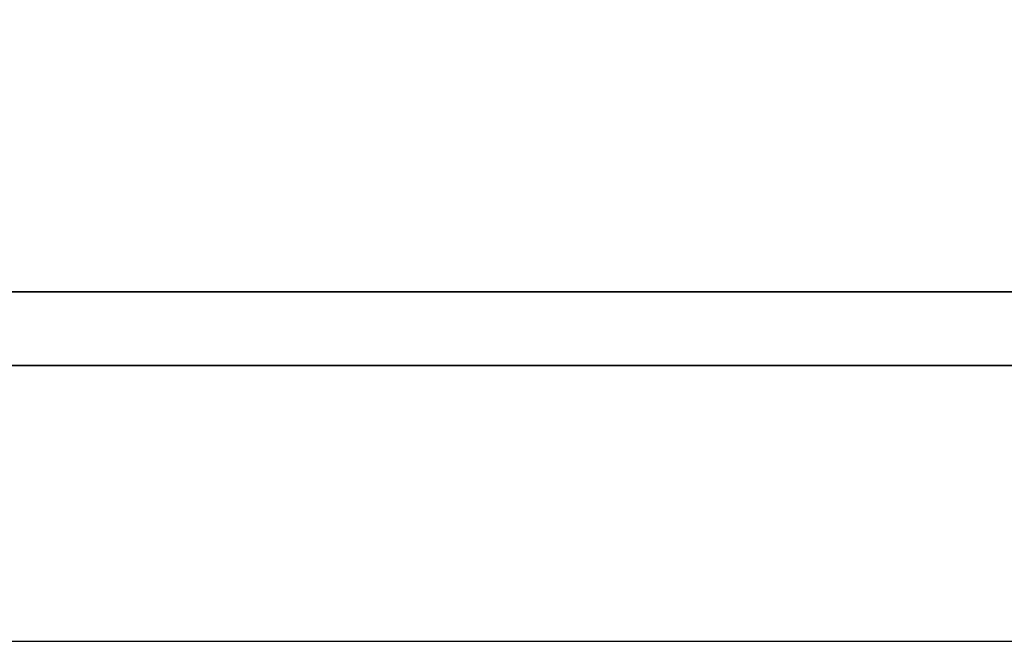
# Model space of a CAD drawing. Header units: millimetres. Extents: x 745 to 1024, y 329 to 423.
# Tile 34 of 56: x 951.519 to 951.99, y 354.535 to 354.832. Entities that reach past the tile are written whole.
import ezdxf

# ---------------------------------------------------------------- set-up
doc = ezdxf.new("R2010")
doc.units = ezdxf.units.MM
doc.header["$LTSCALE"] = 0.15
for name, color, linetype in [('DIM', 4, 'CONTINUOUS'), ('layer 1', 7, 'CONTINUOUS'), ('OUT', 3, 'CONTINUOUS')]:
    doc.layers.add(name, color=color, linetype=linetype)

# ---------------------------------------------------------------- blocks, each defined once
blk = doc.blocks.new('TBI MOTION logo(完整正式版)')
at = {"layer": 'layer 1', "color": 22, "lineweight": 35}
blk.add_open_spline([(75.90875, -9.47875), (75.90875, -9.47875), (75.90875, -12.28625), (75.90875, -12.28625), (75.90875, -12.28625), (75.90875, -12.28625), (75.90875, -12.47875), (75.90875, -12.47875), (75.90875, -12.47875), (75.90875, -12.47875), (75.71625, -12.47875), (75.71625, -12.47875), (75.71625, -12.47875), (75.71625, -12.47875), (-88.32875, -12.47875), (-88.32875, -12.47875), (-88.32875, -12.47875), (-88.32875, -12.47875), (-88.32875, -13.29375), (-88.32875, -13.29375), (-88.32875, -13.29375), (-88.32875, -13.29375), (82.89125, -13.29375), (82.89125, -13.29375), (82.89125, -13.29375), (82.89125, -13.29375), (75.90875, -9.47875), (75.90875, -9.47875)], degree=3, knots=[0, 0, 0, 0, 0.14285714, 0.14285714, 0.14285714, 0.14285715, 0.28571429, 0.28571429, 0.28571429, 0.2857143, 0.42857143, 0.42857143, 0.42857143, 0.42857144, 0.57142857, 0.57142857, 0.57142857, 0.57142858, 0.71428571, 0.71428571, 0.71428571, 0.71428572, 0.85714286, 0.85714286, 0.85714286, 0.85714287, 1, 1, 1, 1], dxfattribs=at)

msp = doc.modelspace()

# ---------------------------------------------------------------- linework, layer by layer
at = {"layer": 'OUT', "color": 7}
msp.add_line((945.03977, 354.53476), (955.58567, 354.53476), dxfattribs=at)

# ---------------------------------------------------------------- block references
at = {"layer": 'DIM', "color": 7, "xscale": 0.0433753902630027, "yscale": 0.0433753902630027, "zscale": 0.0433753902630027}
msp.add_blockref('TBI MOTION logo(完整正式版)', (951.66274, 355.24323), dxfattribs=at)

doc.saveas('drawing.dxf')
